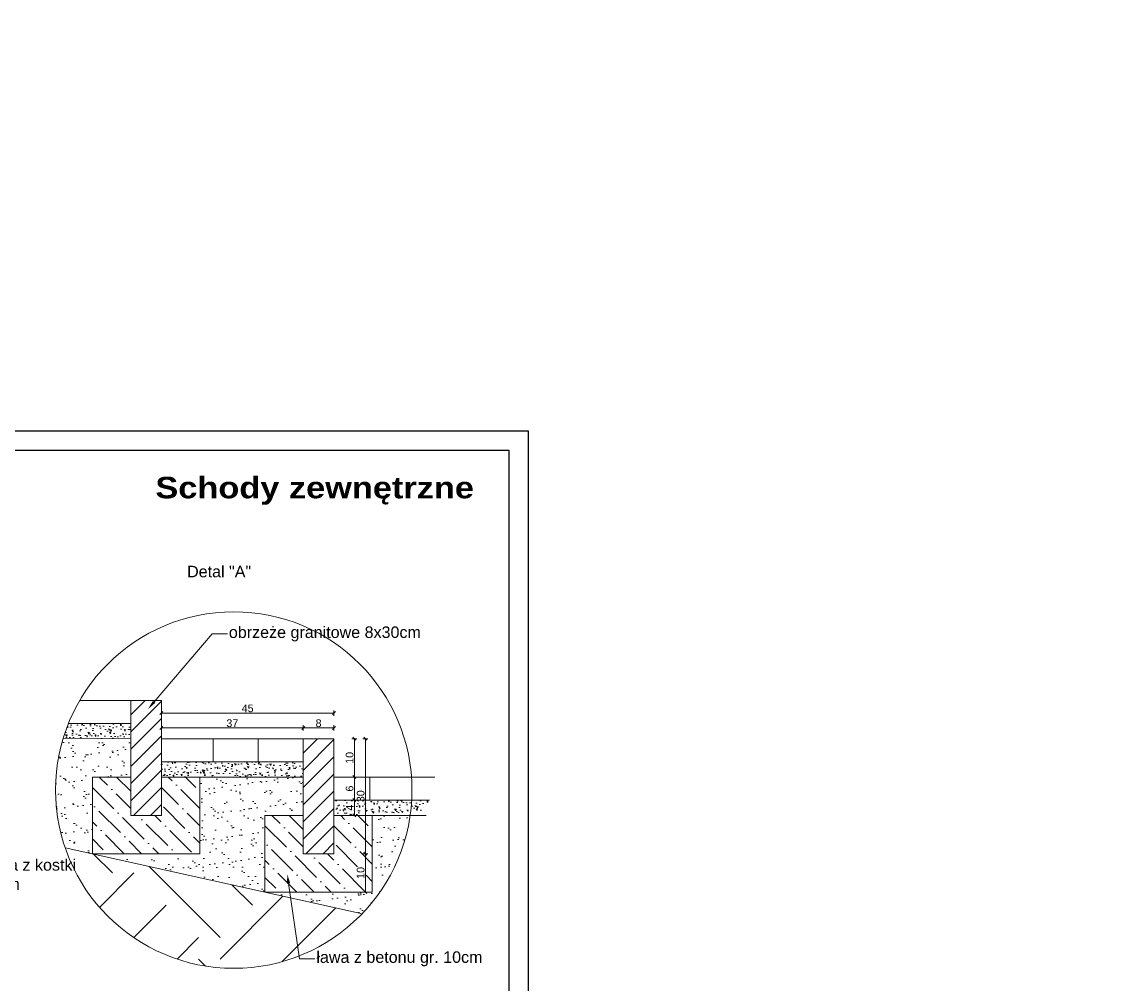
# Model space of a CAD drawing. Header units: millimetres. Extents: x 144333 to 293941, y 20065 to 49238.
# Tile 8 of 8: x 145773 to 147212, y 20830 to 22084. Entities that reach past the tile are written whole.
import ezdxf
from ezdxf import colors
from ezdxf.entities.mleader import LeaderData, LeaderLine
from ezdxf.math import Vec2, Vec3

# ---------------------------------------------------------------- set-up
doc = ezdxf.new("R2010")
doc.units = ezdxf.units.MM
doc.layers.add('A_opisy_ramka', color=7, linetype='Continuous')
doc.layers.add('A_ramka', color=7, linetype='Continuous')
for name, color, linetype, lineweight in [('cienka', 210, 'Continuous', 13), ('pomieszczenia', 7, 'Continuous', 15), ('wymiary zewn', 7, 'Continuous', 5)]:
    doc.layers.add(name, color=color, linetype=linetype, lineweight=lineweight)
doc.styles.add('GENERATED_STYLE_6', font='txt')
doc.styles.add('WOJTEK', font='arial.ttf')
doc.dimstyles.new('gosia 1 50', dxfattribs={"dimtxt": 10, "dimasz": 0.2, "dimexe": 1.25, "dimexo": 1, "dimgap": 1, "dimtad": 1, "dimdec": 1, "dimrnd": 0.5, "dimzin": 12, "dimtxsty": 'WOJTEK', "dimblk": 'A$C40B41CFE', "dimcen": 7.5, "dimse1": 1, "dimse2": 1, "dimclrd": 256, "dimclre": 256, "dimclrt": 256, "dimadec": 1, "dimazin": 0, "dimtfac": 1, "dimtdec": 1, "dimtofl": 0, "dimtmove": 1, "dimatfit": 3, "dimldrblk": 'NONE', "dimfxl": 1, "dimtolj": 1, "dimtzin": 12, "dimlwd": -1, "dimarcsym": 0})

# ---------------------------------------------------------------- blocks, each defined once
blk = doc.blocks.new('A$C40B41CFE')
at = {"layer": 'wymiary zewn', "lineweight": 20}
blk.add_line((-10.1, -10.1), (10.1, 10.1), dxfattribs=at)
at = {"layer": 'wymiary zewn'}
blk.add_line((0, 16.8), (0, -16.8), dxfattribs=at)
blk = doc.blocks.new('*D6')
at = {"layer": 'Defpoints', "color": 0, "transparency": 16777216}
for p in [(146139.2, 21163.6), (146139.2, 21149.5), (145954.2, 21124.5)]:
    blk.add_point(p, dxfattribs=at)
at = {"layer": 'wymiary zewn', "transparency": 16777216}
blk.add_line((145954.4, 21163.6), (146139, 21163.6), dxfattribs=at)
at = {"layer": 'wymiary zewn', "transparency": 16777216, "xscale": 0.2, "yscale": 0.2, "zscale": 0.2, "rotation": 180}
blk.add_blockref('A$C40B41CFE', (145954.2, 21163.6), dxfattribs=at)
at = {"layer": 'wymiary zewn', "transparency": 16777216, "xscale": 0.2, "yscale": 0.2, "zscale": 0.2}
blk.add_blockref('A$C40B41CFE', (146139.2, 21163.6), dxfattribs=at)
at = {"layer": 'wymiary zewn', "transparency": 16777216, "insert": (146046.7, 21169.7), "char_height": 10, "attachment_point": 5, "style": 'WOJTEK'}
blk.add_mtext('\\A1;37', dxfattribs=at)
blk = doc.blocks.new('_None')
blk = doc.blocks.new('*D7')
at = {"layer": 'Defpoints', "color": 0, "transparency": 16777216}
for p in [(146179.2, 21163.6), (146139.2, 21149.5), (146179.2, 21149.5)]:
    blk.add_point(p, dxfattribs=at)
at = {"layer": 'wymiary zewn', "transparency": 16777216}
blk.add_line((146139.4, 21163.6), (146179, 21163.6), dxfattribs=at)
at = {"layer": 'wymiary zewn', "transparency": 16777216, "xscale": 0.2, "yscale": 0.2, "zscale": 0.2, "rotation": 180}
blk.add_blockref('A$C40B41CFE', (146139.2, 21163.6), dxfattribs=at)
at = {"layer": 'wymiary zewn', "transparency": 16777216, "xscale": 0.2, "yscale": 0.2, "zscale": 0.2}
blk.add_blockref('A$C40B41CFE', (146179.2, 21163.6), dxfattribs=at)
at = {"layer": 'wymiary zewn', "transparency": 16777216, "insert": (146159.2, 21169.7), "char_height": 10, "attachment_point": 5, "style": 'WOJTEK'}
blk.add_mtext('\\A1;8', dxfattribs=at)
blk = doc.blocks.new('*D8')
at = {"layer": 'Defpoints', "color": 0, "transparency": 16777216}
for p in [(146179.2, 21182.9), (145954.2, 21144.5), (146179.2, 21124.5)]:
    blk.add_point(p, dxfattribs=at)
at = {"layer": 'wymiary zewn', "transparency": 16777216}
blk.add_line((145954.4, 21182.9), (146179, 21182.9), dxfattribs=at)
at = {"layer": 'wymiary zewn', "transparency": 16777216, "xscale": 0.2, "yscale": 0.2, "zscale": 0.2, "rotation": 180}
blk.add_blockref('A$C40B41CFE', (145954.2, 21182.9), dxfattribs=at)
at = {"layer": 'wymiary zewn', "transparency": 16777216, "xscale": 0.2, "yscale": 0.2, "zscale": 0.2}
blk.add_blockref('A$C40B41CFE', (146179.2, 21182.9), dxfattribs=at)
at = {"layer": 'wymiary zewn', "transparency": 16777216, "insert": (146066.7, 21189), "char_height": 10, "attachment_point": 5, "style": 'WOJTEK'}
blk.add_mtext('\\A1;45', dxfattribs=at)
blk = doc.blocks.new('*D4')
at = {"layer": 'Defpoints', "color": 0, "transparency": 16777216}
for p in [(146179.2, 21149.5), (146179.2, 20999.5), (146220.2, 20999.5)]:
    blk.add_point(p, dxfattribs=at)
at = {"layer": 'wymiary zewn', "transparency": 16777216}
blk.add_line((146220.2, 21149.3), (146220.2, 20999.7), dxfattribs=at)
at = {"layer": 'wymiary zewn', "transparency": 16777216, "xscale": 0.2, "yscale": 0.2, "zscale": 0.2}
for p, rotation in [((146220.2, 21149.5), 90), ((146220.2, 20999.5), 270)]:
    blk.add_blockref('A$C40B41CFE', p, dxfattribs=dict(at, rotation=rotation))
at = {"layer": 'wymiary zewn', "transparency": 16777216, "insert": (146214.1, 21074.5), "char_height": 10, "attachment_point": 5, "rotation": 90, "style": 'WOJTEK'}
blk.add_mtext('\\A1;30', dxfattribs=at)
blk = doc.blocks.new('*D5')
at = {"layer": 'Defpoints', "color": 0, "transparency": 16777216}
for p in [(146159.2, 20999.5), (146159.2, 20949.5), (146220.2, 20949.5)]:
    blk.add_point(p, dxfattribs=at)
at = {"layer": 'wymiary zewn', "transparency": 16777216}
blk.add_line((146220.2, 20999.3), (146220.2, 20949.7), dxfattribs=at)
at = {"layer": 'wymiary zewn', "transparency": 16777216, "xscale": 0.2, "yscale": 0.2, "zscale": 0.2}
for p, rotation in [((146220.2, 20999.5), 90), ((146220.2, 20949.5), 270)]:
    blk.add_blockref('A$C40B41CFE', p, dxfattribs=dict(at, rotation=rotation))
at = {"layer": 'wymiary zewn', "transparency": 16777216, "insert": (146214.1, 20974.5), "char_height": 10, "attachment_point": 5, "rotation": 90, "style": 'WOJTEK'}
blk.add_mtext('\\A1;10', dxfattribs=at)
blk = doc.blocks.new('*D44')
at = {"layer": 'Defpoints', "color": 0, "transparency": 16777216}
for p in [(146165.3, 21149.5), (146179.2, 21099.5), (146205.9, 21099.5)]:
    blk.add_point(p, dxfattribs=at)
at = {"layer": 'wymiary zewn', "transparency": 16777216}
blk.add_line((146205.9, 21149.3), (146205.9, 21099.7), dxfattribs=at)
at = {"layer": 'wymiary zewn', "transparency": 16777216, "xscale": 0.2, "yscale": 0.2, "zscale": 0.2}
for p, rotation in [((146205.9, 21149.5), 90), ((146205.9, 21099.5), 270)]:
    blk.add_blockref('A$C40B41CFE', p, dxfattribs=dict(at, rotation=rotation))
at = {"layer": 'wymiary zewn', "transparency": 16777216, "insert": (146199.7, 21124.5), "char_height": 10, "attachment_point": 5, "rotation": 90, "style": 'WOJTEK'}
blk.add_mtext('\\A1;10', dxfattribs=at)
blk = doc.blocks.new('*D45')
at = {"layer": 'Defpoints', "color": 0, "transparency": 16777216}
for p in [(146179.2, 21099.5), (146179.2, 21069.5), (146205.9, 21069.5)]:
    blk.add_point(p, dxfattribs=at)
at = {"layer": 'wymiary zewn', "transparency": 16777216}
blk.add_line((146205.9, 21099.3), (146205.9, 21069.7), dxfattribs=at)
at = {"layer": 'wymiary zewn', "transparency": 16777216, "xscale": 0.2, "yscale": 0.2, "zscale": 0.2}
for p, rotation in [((146205.9, 21099.5), 90), ((146205.9, 21069.5), 270)]:
    blk.add_blockref('A$C40B41CFE', p, dxfattribs=dict(at, rotation=rotation))
at = {"layer": 'wymiary zewn', "transparency": 16777216, "insert": (146199.7, 21084.5), "char_height": 10, "attachment_point": 5, "rotation": 90, "style": 'WOJTEK'}
blk.add_mtext('\\A1;6', dxfattribs=at)
blk = doc.blocks.new('*D46')
at = {"layer": 'Defpoints', "color": 0, "transparency": 16777216}
for p in [(146179.2, 21069.5), (146179.2, 21049.5), (146205.9, 21049.5)]:
    blk.add_point(p, dxfattribs=at)
at = {"layer": 'wymiary zewn', "transparency": 16777216}
blk.add_line((146205.9, 21069.3), (146205.9, 21049.7), dxfattribs=at)
at = {"layer": 'wymiary zewn', "transparency": 16777216, "xscale": 0.2, "yscale": 0.2, "zscale": 0.2}
for p, rotation in [((146205.9, 21069.5), 90), ((146205.9, 21049.5), 270)]:
    blk.add_blockref('A$C40B41CFE', p, dxfattribs=dict(at, rotation=rotation))
at = {"layer": 'wymiary zewn', "transparency": 16777216, "insert": (146199.9, 21059.5), "char_height": 10, "attachment_point": 5, "rotation": 90, "style": 'WOJTEK'}
blk.add_mtext('\\A1;4', dxfattribs=at)

msp = doc.modelspace()

# ---------------------------------------------------------------- hatches: boundary and pattern name
at = {"layer": 'cienka'}
h = msp.add_hatch(dxfattribs=at)
h.set_pattern_fill('ANSI36', color=256, angle=90)
h.set_pattern_definition([(135, (2193.8365, -1577.273), (-6.17392608, 1.68379802), [7.9375, -1.5875, 0, -1.5875])])
edge = h.paths.add_edge_path()
edge.add_arc((147178.36, 22110.54), 42.97, 320.41424, 321.73478)
edge.add_line((147212.1, 22083.93), (147211.48, 22083.93))
edge.add_line((147211.48, 22083.93), (147211.48, 22083.16))
h = msp.add_hatch(dxfattribs=at)
h.set_pattern_fill('ANSI31', color=256, scale=5)
h.set_pattern_definition([(45, (-579224.031, -97206.498), (-11.22532015, 11.22532015), [])])
h.paths.add_polyline_path([(145954.18, 21199.5), (145914.18, 21199.5), (145914.18, 21049.5), (145954.18, 21049.5)])
h = msp.add_hatch(dxfattribs=at)
h.set_pattern_fill('AR-CONC', color=256, scale=0.1, angle=90)
h.set_pattern_definition([(140, (-579399.031, -97128.998), (1.59390855, 18.2184669), [1.905, -20.955]), (85, (-579399.031, -97128.998), (-19.10568452, -3.52434214), [1.524, -16.7640584]), (190.4514447, (-579398.899, -97127.48), (-17.5117752, 14.6941247), [1.6190009, -17.80902446]), (136.1842, (-579404.111, -97128.998), (4.2042328, 27.1079041), [2.8575, -31.4325]), (186.6355576, (-579403.76, -97126.74), (-24.7426125, 23.7404134), [2.4285023, -26.7135608]), (81.184151, (-579404.11, -97128.998), (-24.7426125, 23.7404134), [2.2859967, -25.1459732]), (111, (-579402.841, -97126.458), (10.22651982, 15.16143913), [1.905, -20.955]), (56, (-579402.841, -97126.458), (-18.4187966, 6.18020283), [1.524, -16.764]), (161.451445, (-579401.99, -97125.194), (-8.1922769, 21.34164193), [1.6190009, -17.80899376]), (127.5, (-579399.0314, -97128.9977), (-8.45550389, 0.308860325), [0, -16.5608, 0, -17.018, 0, -16.8275]), (97.5, (-579399.031, -97128.998), (-10.01805748, 6.68196625), [0, -9.7028, 0, -16.1798, 0, -6.4135]), (57.5, (-579399.0314, -97134.662), (0.5728744, 13.559059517), [0, -6.35, 0, -19.812, 0, -26.289]), (47.5, (-579399.031, -97137.202), (-2.5426491, 14.81291814), [0, -8.255, 0, -13.1572, 0, -18.669])])
edge = h.paths.add_edge_path()
edge.add_arc((145977.96, 21107.53), 157.5, 156.82829, 164.30072)
edge.add_line((145826.33, 21150.14), (145914.18, 21149.5))
edge.add_line((145914.18, 21149.5), (145914.18, 21169.5))
edge.add_line((145914.18, 21169.5), (145833.16, 21169.5))
h = msp.add_hatch(dxfattribs=at)
h.set_pattern_fill('AR-SAND', color=256, scale=0.5)
h.set_pattern_definition([(37.5, (-580387.95, -88556.777), (-0.80001565, 24.47066187), [0, -19.304, 0, -21.59, 0, -20.6375]), (7.5, (-580387.95, -88556.777), (22.4761642, 35.841255), [0, -10.414, 0, -17.399, 0, -6.6675]), (327.5, (-580403.572, -88556.777), (39.5496185, 0.07185923), [0, -6.35, 0, -22.86, 0, -29.845]), (317.5, (-580403.572, -88556.777), (38.1778226, 11.1464662), [0, -3.175, 0, -14.986, 0, -17.145])])
edge = h.paths.add_edge_path()
edge.add_arc((146048.6, 21082.56), 232.43, -38.26522, -8.17732)
edge.add_line((146278.67, 21049.5), (146229.18, 21049.5))
edge.add_line((146229.18, 21049.5), (146229.18, 20949.5))
edge.add_line((146229.18, 20949.5), (146089.18, 20949.5))
edge.add_line((146089.18, 20949.5), (146089.18, 21049.5))
edge.add_line((146089.18, 21049.5), (146139.18, 21049.5))
edge.add_line((146139.18, 21049.5), (146139.18, 21099.5))
edge.add_line((146139.18, 21099.5), (146004.18, 21099.5))
edge.add_line((146004.18, 21099.5), (146004.18, 20999.5))
edge.add_line((146004.18, 20999.5), (145864.18, 20999.5))
edge.add_line((145864.18, 20999.5), (145864.18, 21099.5))
edge.add_line((145864.18, 21099.5), (145914.18, 21099.5))
edge.add_line((145914.18, 21099.5), (145914.18, 21149.5))
edge.add_line((145914.18, 21149.5), (145826.33, 21150.14))
edge.add_arc((146048.43, 21082.23), 232.25, 162.99722, 198.79078)
edge.add_line((145828.56, 21007.42), (146111.81, 20944.47))
edge.add_arc((145906.97, 19776.69), 1185.61, 434.89135, 440.05103, ccw=False)
edge.add_line((146216, 20921.32), (146224.82, 20931.07))
edge.add_line((146224.82, 20931.07), (146231.09, 20938.62))
h = msp.add_hatch(dxfattribs=at)
h.set_pattern_fill('ANSI31', color=256, scale=5)
h.set_pattern_definition([(45, (-578999.031, -97256.498), (-11.22532015, 11.22532015), [])])
h.paths.add_polyline_path([(146179.18, 21149.5), (146139.18, 21149.5), (146139.18, 20999.5), (146179.18, 20999.5)])
h = msp.add_hatch(dxfattribs=at)
h.set_pattern_fill('AR-CONC', color=256, scale=0.1, angle=90)
h.set_pattern_definition([(140, (-579224.031, -97203.998), (1.59390855, 18.2184669), [1.905, -20.955]), (85, (-579224.031, -97203.998), (-19.10568452, -3.52434214), [1.524, -16.7640584]), (190.4514447, (-579223.899, -97202.48), (-17.5117752, 14.6941247), [1.6190009, -17.80902446]), (136.1842, (-579229.111, -97203.998), (4.2042328, 27.1079041), [2.8575, -31.4325]), (186.6355576, (-579228.76, -97201.74), (-24.7426125, 23.7404134), [2.4285023, -26.7135608]), (81.184151, (-579229.11, -97203.998), (-24.7426125, 23.7404134), [2.2859967, -25.1459732]), (111, (-579227.841, -97201.458), (10.22651982, 15.16143913), [1.905, -20.955]), (56, (-579227.841, -97201.458), (-18.4187966, 6.18020283), [1.524, -16.764]), (161.451445, (-579226.99, -97200.194), (-8.1922769, 21.34164193), [1.6190009, -17.80899376]), (127.5, (-579224.0314, -97203.9977), (-8.45550389, 0.308860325), [0, -16.5608, 0, -17.018, 0, -16.8275]), (97.5, (-579224.031, -97203.998), (-10.01805748, 6.68196625), [0, -9.7028, 0, -16.1798, 0, -6.4135]), (57.5, (-579224.0314, -97209.662), (0.5728744, 13.559059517), [0, -6.35, 0, -19.812, 0, -26.289]), (47.5, (-579224.031, -97212.202), (-2.5426491, 14.81291814), [0, -8.255, 0, -13.1572, 0, -18.669])])
h.paths.add_polyline_path([(146139.18, 21119.5), (145954.18, 21119.5), (145954.18, 21099.5), (146004.18, 21099.5), (146139.18, 21099.5)])
h = msp.add_hatch(dxfattribs=at)
h.set_pattern_fill('ANSI36', color=256, scale=5, angle=90)
h.set_pattern_definition([(135, (-579224.031, -97206.498), (-30.8696304, 8.4189901), [39.6875, -7.9375, 0, -7.9375])])
edge = h.paths.add_edge_path()
edge.add_line((146004.18, 21099.5), (145954.18, 21099.5))
edge.add_line((145954.18, 21099.5), (145954.18, 21049.5))
edge.add_line((145954.18, 21049.5), (145914.18, 21049.5))
edge.add_line((145914.18, 21049.5), (145914.18, 21099.5))
edge.add_line((145914.18, 21099.5), (145864.18, 21099.5))
edge.add_line((145864.18, 21099.5), (145864.18, 20999.5))
edge.add_line((145864.18, 20999.5), (146004.18, 20999.5))
edge.add_line((146004.18, 20999.5), (146004.18, 21094.04))
h = msp.add_hatch(dxfattribs=at)
h.set_pattern_fill('AR-CONC', color=256, scale=0.1, angle=90)
h.set_pattern_definition([(140, (-578999.031, -97228.998), (1.59390855, 18.2184669), [1.905, -20.955]), (85, (-578999.031, -97228.998), (-19.10568452, -3.52434214), [1.524, -16.7640584]), (190.4514447, (-578998.899, -97227.48), (-17.5117752, 14.6941247), [1.6190009, -17.80902446]), (136.1842, (-579004.111, -97228.998), (4.2042328, 27.1079041), [2.8575, -31.4325]), (186.6355576, (-579003.76, -97226.74), (-24.7426125, 23.7404134), [2.4285023, -26.7135608]), (81.184151, (-579004.11, -97228.998), (-24.7426125, 23.7404134), [2.2859967, -25.1459732]), (111, (-579002.841, -97226.458), (10.22651982, 15.16143913), [1.905, -20.955]), (56, (-579002.841, -97226.458), (-18.4187966, 6.18020283), [1.524, -16.764]), (161.451445, (-579001.99, -97225.194), (-8.1922769, 21.34164193), [1.6190009, -17.80899376]), (127.5, (-578999.0314, -97228.9977), (-8.45550389, 0.308860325), [0, -16.5608, 0, -17.018, 0, -16.8275]), (97.5, (-578999.031, -97228.998), (-10.01805748, 6.68196625), [0, -9.7028, 0, -16.1798, 0, -6.4135]), (57.5, (-578999.0314, -97234.662), (0.5728744, 13.559059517), [0, -6.35, 0, -19.812, 0, -26.289]), (47.5, (-578999.031, -97237.202), (-2.5426491, 14.81291814), [0, -8.255, 0, -13.1572, 0, -18.669])])
edge = h.paths.add_edge_path()
edge.add_arc((146098.6, 21132.56), 214.85, -21.30393, -17.06764)
edge.add_line((146303.99, 21069.5), (146179.18, 21069.5))
edge.add_line((146179.18, 21069.5), (146179.18, 21049.5))
edge.add_line((146179.18, 21049.5), (146298.77, 21054.5))
h = msp.add_hatch(dxfattribs=at)
h.set_pattern_fill('ANSI36', color=256, scale=5, angle=90)
h.set_pattern_definition([(135, (-578999.031, -97256.498), (-30.8696304, 8.4189901), [39.6875, -7.9375, 0, -7.9375])])
edge = h.paths.add_edge_path()
edge.add_line((146229.18, 21049.5), (146179.18, 21049.5))
edge.add_line((146179.18, 21049.5), (146179.18, 20999.5))
edge.add_line((146179.18, 20999.5), (146139.18, 20999.5))
edge.add_line((146139.18, 20999.5), (146139.18, 21049.5))
edge.add_line((146139.18, 21049.5), (146089.18, 21049.5))
edge.add_line((146089.18, 21049.5), (146089.18, 20949.5))
edge.add_line((146089.18, 20949.5), (146229.18, 20949.5))
edge.add_line((146229.18, 20949.5), (146229.18, 21043.3))
h = msp.add_hatch(dxfattribs=at)
h.set_pattern_fill('EARTH', color=256, scale=25, angle=45)
h.set_pattern_definition([(45, (-580387.95, -88556.78), (2e-14, 224.506403), [158.75, -158.75]), (45, (-580430.05, -88514.68), (2e-14, 224.506403), [158.75, -158.75]), (45, (-580472.14, -88472.59), (2e-14, 224.506403), [158.75, -158.75]), (135, (-580472.14, -88444.52), (-224.506403, 2e-14), [158.75, -158.75]), (135, (-580430.05, -88402.43), (-224.506403, 2e-14), [158.75, -158.75]), (135, (-580387.95, -88360.33), (-224.506403, 2e-14), [158.75, -158.75])])
edge = h.paths.add_edge_path()
edge.add_arc((146048.87, 21082.76), 232.74, 198.89304, 316.04935)
edge.add_line((146216.43, 20921.22), (145828.66, 21007.39))

# ---------------------------------------------------------------- linework, layer by layer
at = {"layer": 'A_ramka'}
for points in [[(146432.92, 20065.38), (146432.92, 21550.38), (144332.92, 21550.38), (144332.92, 20065.38)], [(146407.92, 20090.38), (146407.92, 21525.38), (144357.92, 21525.38), (144357.92, 20090.38)]]:
    msp.add_lwpolyline(points, close=True, dxfattribs=at)
at = {"layer": 'cienka'}
for p, q in [((145848.15, 21199.5), (145914.18, 21199.5)), ((145833.16, 21169.5), (145914.18, 21169.5)), ((145826.33, 21150.14), (145914.18, 21149.5)), ((145954.18, 21149.5), (146139.18, 21149.5)), ((146021.68, 21149.5), (146021.68, 21119.5)), ((146080.32, 21149.5), (146080.32, 21119.5)), ((145954.18, 21119.5), (146139.18, 21119.5)), ((145954.18, 21099.5), (146139.18, 21099.5)), ((146179.18, 21099.5), (146310.9, 21099.5)), ((146225.84, 21099.5), (146225.84, 21069.5)), ((146179.18, 21069.5), (146303.99, 21069.5)), ((146179.76, 21049.5), (146299.35, 21049.5)), ((145828.56, 21007.42), (146216.43, 20921.22))]:
    msp.add_line(p, q, dxfattribs=at)
for points in [[(145954.18, 21199.5), (145914.18, 21199.5), (145914.18, 21049.5), (145954.18, 21049.5)], [(146179.18, 21149.5), (146139.18, 21149.5), (146139.18, 20999.5), (146179.18, 20999.5)]]:
    msp.add_lwpolyline(points, close=True, dxfattribs=at)
for points in [[(145914.18, 21099.5), (145864.18, 21099.5), (145864.18, 20999.5), (146004.18, 20999.5), (146004.18, 21099.5), (145954.18, 21099.5)], [(146139.18, 21049.5), (146089.18, 21049.5), (146089.18, 20949.5), (146229.18, 20949.5), (146229.18, 21049.5), (146179.18, 21049.5)], [(146217.3, 20949.5), (146214.18, 20949.5), (146214.18, 20945.65)]]:
    msp.add_lwpolyline(points, dxfattribs=at)
at = {"layer": 'pomieszczenia'}
msp.add_circle((146048.6, 21082.56), 232.43, dxfattribs=at)

# ---------------------------------------------------------------- texts
at = {"layer": 'A_opisy_ramka', "linetype": 'Continuous', "lineweight": 13, "insert": (145946.4, 21454.5), "char_height": 28, "width": 668.2232, "attachment_point": 7, "style": 'GENERATED_STYLE_6'}
msp.add_mtext('{\\fArial Black|b1|i0|c238|p34;Schody zewnętrzne}', dxfattribs=at)
at = {"layer": 'pomieszczenia', "insert": (146071.29, 21359.75), "char_height": 15, "width": 197.1335, "attachment_point": 9}
msp.add_mtext('{\\fArial|b0|i0|c238|p34;Detal "A"}', dxfattribs=at)

# ---------------------------------------------------------------- dimensions: what is measured, and where the dimension line sits
at = {"layer": 'wymiary zewn'}
for base, p1, p2, picture, middle in [((146179.18, 21182.89), (145954.18, 21144.5), (146179.18, 21124.5), '*D8', (146066.68, 21188.98)), ((146139.18, 21163.55), (145954.18, 21124.5), (146139.18, 21149.5), '*D6', (146046.68, 21169.66)), ((146179.18, 21163.55), (146139.18, 21149.5), (146179.18, 21149.5), '*D7', (146159.18, 21169.66))]:
    dim = msp.add_linear_dim(base=base, p1=p1, p2=p2, dimstyle='gosia 1 50', override={"dimlfac": 0.2, "dimfxl": 1.25}, dxfattribs=at)
    dim.commit()
    dim.dimension.update_dxf_attribs({"geometry": picture, "text_midpoint": middle})
for base, p1, p2, picture, middle in [((146205.85, 21099.5), (146165.27, 21149.5), (146179.18, 21099.5), '*D44', (146199.75, 21124.5)), ((146220.2, 20999.5), (146179.18, 21149.5), (146179.18, 20999.5), '*D4', (146214.09, 21074.5)), ((146205.85, 21069.5), (146179.18, 21099.5), (146179.18, 21069.5), '*D45', (146199.75, 21084.5)), ((146205.85, 21049.5), (146179.18, 21069.5), (146179.18, 21049.5), '*D46', (146199.85, 21059.5)), ((146220.2, 20949.5), (146159.18, 20999.5), (146159.18, 20949.5), '*D5', (146214.09, 20974.5))]:
    dim = msp.add_linear_dim(base=base, p1=p1, p2=p2, angle=90, dimstyle='gosia 1 50', override={"dimlfac": 0.2, "dimfxl": 1.25}, dxfattribs=at)
    dim.commit()
    dim.dimension.update_dxf_attribs({"geometry": picture, "text_midpoint": middle})

# ---------------------------------------------------------------- leaders
at = {"layer": 'pomieszczenia'}
ml = msp.add_multileader_mtext('Standard', dxfattribs=at)
ml.set_content('{\\C7;obrzeże granitowe 8x30cm}', color=256, style='WOJTEK')
ml.set_leader_properties(color=256, linetype='ByLayer', lineweight=-1)
ml.build(insert=Vec2(0, 0))
ml.multileader.update_dxf_attribs({"dogleg_length": 20, "arrow_head_size": 12.5})
ctx = ml.context
ctx.base_point, ctx.char_height, ctx.arrow_head_size, ctx.plane_origin = Vec3(146040.21, 21286.16), 15, 12.5, Vec3(146114.28, 20929.18)
notes = []
notes.append((ctx, [(0, (1, 1, 0), (146020.21, 21286.16), (1, 0), 20, [(0, [(145936.61, 21188)], 0, [])])]))
ctx.mtext.insert, ctx.mtext.width, ctx.mtext.flow_direction = Vec3(146042.21, 21295.87), 412.9726, 5
ml = msp.add_multileader_mtext('Standard', dxfattribs=at)
ml.set_content('{\\C7;projektowana }nawierzchnia z kostki betonowej płukanej gr. 6cm', color=256, style='WOJTEK')
ml.set_leader_properties(color=256, linetype='ByLayer', lineweight=-1)
ml.build(insert=Vec2(0, 0))
ml.multileader.update_dxf_attribs({"dogleg_length": 20, "arrow_head_size": 12.5})
ctx = ml.context
ctx.base_point, ctx.char_height, ctx.arrow_head_size, ctx.plane_origin = Vec3(145512.48, 20982.74), 15, 12.5, Vec3(145560.69, 20837.19)
notes.append((ctx, [(0, (1, 1, 0), (145492.48, 20982.74), (1, 0), 20, [(0, [(145413.86, 21071.75)], 0, [])])]))
ctx.mtext.insert, ctx.mtext.width, ctx.mtext.flow_direction = Vec3(145514.48, 20992.44), 412.9726, 5
ml = msp.add_multileader_mtext('Standard', dxfattribs=at)
ml.set_content('{\\C7;ława z betonu gr. 10cm}', color=256, style='WOJTEK')
ml.set_leader_properties(color=256, linetype='ByLayer', lineweight=-1)
ml.build(insert=Vec2(0, 0))
ml.multileader.update_dxf_attribs({"dogleg_length": 20, "arrow_head_size": 12.5})
ctx = ml.context
ctx.base_point, ctx.char_height, ctx.arrow_head_size, ctx.plane_origin = Vec3(146154.36, 20862.53), 15, 12.5, Vec3(146212.67, 20551.96)
notes.append((ctx, [(0, (1, 1, 0), (146134.36, 20862.53), (1, 0), 20, [(0, [(146118.36, 20973.18)], 0, [])])]))
ctx.mtext.insert, ctx.mtext.width, ctx.mtext.flow_direction = Vec3(146156.36, 20872.24), 412.9726, 5
for ctx, leaders in notes:
    for number, flags, end, landing, length, lines in leaders:
        leader = LeaderData()
        leader.index, (leader.has_last_leader_line, leader.has_dogleg_vector, leader.attachment_direction) = number, flags
        leader.last_leader_point, leader.dogleg_vector, leader.dogleg_length = Vec3(end), Vec3(landing), length
        for number, points, colour, breaks in lines:
            line = LeaderLine()
            line.index, line.vertices, line.color, line.breaks = number, Vec3.list(points), colors.encode_raw_color(colour), breaks
            leader.lines.append(line)
        ctx.leaders.append(leader)

doc.saveas('drawing.dxf')
